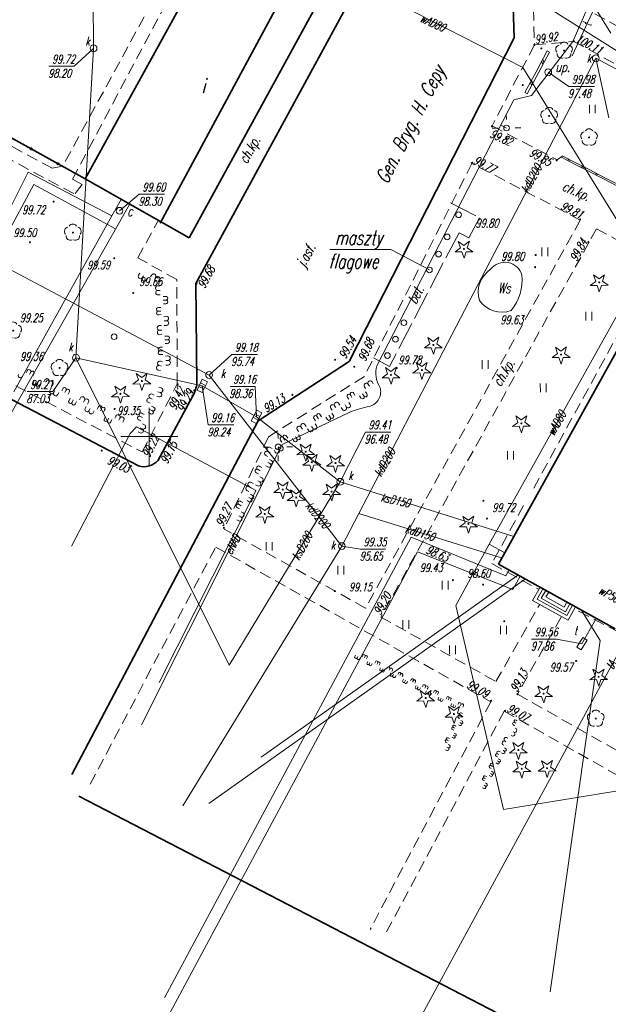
# Model space of a CAD drawing. Header units: metres. Extents: x 7502830 to 7503431, y 5814286 to 5814698.
# Tile 4 of 20: x 7502889 to 7502940, y 5814550 to 5814637. Entities that reach past the tile are written whole.
import ezdxf
from ezdxf.enums import TextEntityAlignment as Align

# ---------------------------------------------------------------- set-up
doc = ezdxf.new("R2010")
doc.units = ezdxf.units.M
doc.header["$MEASUREMENT"] = 0
for name, pattern in [('1', [0]), ('11', [3, 2.5, -0.5]), ('BUD', [0]), ('KOC', [1.5, 1, -0.5]), ('KOJ', [0]), ('SCH', [0]), ('UEB', [0]), ('UPC', [0]), ('UPE', [0]), ('UPK', [0]), ('UPT', [0]), ('UPW', [0]), ('WJD', [0]), ('ZWR', [0])]:
    doc.linetypes.add(name, pattern=pattern)
doc.layers.get('0').update_dxf_attribs({"linetype": 'CONTINUOUS'})
for name, color, linetype, lineweight in [('EADOD_T_0', 7, 'CONTINUOUS', 25), ('EBTOO_T_0', 7, 'CONTINUOUS', 18), ('EBTOO_T_1', 7, 'CONTINUOUS', 18), ('EBTPO_L_2', 7, 'CONTINUOUS', 15), ('EBTPO_L_6', 7, 'WJD', 18), ('EBUOA_T_1', 7, 'CONTINUOUS', 20), ('EBUPP_L_1', 7, 'BUD', 35), ('EBUPP_L_3', 7, '1', 35), ('KRZYZE_L_0', 7, '1', 18), ('SDROK_T_0', 7, 'CONTINUOUS', 18), ('SDRPK_L_0', 7, 'KOJ', 35), ('SDRPK_L_2', 7, 'KOC', 18), ('SDRPK_L_3', 7, 'KOJ', 35), ('SDRPK_L_5', 7, '11', 18), ('SZOPO_L_0', 7, 'CONTINUOUS', 35), ('SZOPO_L_5', 3, 'CONTINUOUS', 18), ('SZWOT_T_3', 7, 'CONTINUOUS', 18), ('SZWPW_L_0', 7, 'ZWR', 18), ('SZZPZ_T_0', 3, 'CONTINUOUS', 18), ('UCCOA_T_0', 6, 'CONTINUOUS', 18), ('UCCOC_T_0', 6, 'CONTINUOUS', 15), ('UCCPA_T_1', 6, 'CONTINUOUS', 18), ('UCCPOR_L_1', 6, 'UPC', 18), ('UEEOO_T_0', 1, 'CONTINUOUS', 15), ('UEEPA_T_3', 1, 'CONTINUOUS', 18), ('UEEPON_L_1', 1, 'UEB', 15), ('UKKOA_T_0', 3, 'CONTINUOUS', 15), ('UKKOA_T_2', 34, 'CONTINUOUS', 15), ('UKKOC_T_0', 3, 'CONTINUOUS', 15), ('UKKOC_T_2', 34, 'CONTINUOUS', 15), ('UKKOO_T_0', 3, 'CONTINUOUS', 15), ('UKKOO_T_2', 34, 'CONTINUOUS', 15), ('UKKPA_T_1', 7, 'CONTINUOUS', 18), ('UKKPA_T_5', 7, 'CONTINUOUS', 18), ('UKKPOD_L_1', 3, 'UPK', 18), ('UKKPOR_L_1', 34, 'UPK', 18), ('UTTOA_T_0', 30, 'CONTINUOUS', 15), ('UTTOC_T_0', 30, 'CONTINUOUS', 15), ('UTTOO_T_0', 30, 'CONTINUOUS', 15), ('UTTPA_T_2', 7, 'CONTINUOUS', 18), ('UTTPO_L_1', 30, 'UPT', 15), ('UTTPO_L_2', 30, 'UPT', 18), ('UWWOO_T_0', 150, 'CONTINUOUS', 15), ('UWWPO_L_0', 150, 'UPW', 15), ('UWWPO_L_1', 150, 'UPW', 15), ('UXXOA_T_0', 3, 'CONTINUOUS', 18), ('UXXOO_T_0', 3, 'CONTINUOUS', 18), ('UXXPA_T_0', 7, 'CONTINUOUS', 18), ('WUKOS_T_1', 7, 'CONTINUOUS', 15), ('WWRPH_T_1', 7, 'CONTINUOUS', 18)]:
    doc.layers.add(name, color=color, linetype=linetype, lineweight=lineweight)
doc.styles.get("Standard").update_dxf_attribs({"font": 'Simplex.SHX', "width": 0.75})

# ---------------------------------------------------------------- blocks, each defined once
blk = doc.blocks.new('BUJ')
at = {"linetype": 'Continuous'}
blk.add_circle((0, 0), 0.25, dxfattribs=at)
blk = doc.blocks.new('DLI')
at = {"color": 8, "linetype": 'Continuous', "lineweight": 5}
blk.add_circle((0, 0), 0.045, dxfattribs=at)
for centre, start, end in [((-0.357, 0.116), 102.14447, 221.86002), ((0, 0.375), 30.14012, 149.85988), ((0.357, 0.116), 318.13998, 77.85553), ((-0.22, -0.303), 174.14818, 293.85423), ((0.22, -0.303), 246.14577, 5.85182)]:
    blk.add_arc(centre, 0.375, start, end, dxfattribs=at)
blk = doc.blocks.new('DIG')
at = {"color": 8, "linetype": 'Continuous', "lineweight": 5}
for p, q in [((-0.78225, -0.26495), (-0.3012, 0.09375)), ((-0.3012, 0.09375), (-0.4937, 0.6621)), ((-0.4937, 0.6621), (-0.0039, 0.31545)), ((-0.0039, 0.31545), (0.4771, 0.67415)), ((0.4771, 0.67415), (0.2988, 0.1012)), ((0.2988, 0.1012), (0.7886, -0.24545)), ((-0.18225, -0.2575), (-0.78225, -0.26495)), ((0.01025, -0.82585), (-0.18225, -0.2575)), ((0.1886, -0.2529), (0.01025, -0.82585)), ((0.7886, -0.24545), (0.1886, -0.2529))]:
    blk.add_line(p, q, dxfattribs=at)
blk.add_circle((0, 0), 0.045, dxfattribs=at)
blk = doc.blocks.new('TRA1')
at = {"color": 8, "linetype": 'Continuous', "lineweight": 5}
for p, q in [((-0.2625, -0.375), (-0.2625, 0.375)), ((0.2625, -0.375), (0.2625, 0.375))]:
    blk.add_line(p, q, dxfattribs=at)
blk = doc.blocks.new('WLZ')
at = {"linetype": 'Continuous'}
blk.add_circle((0, 0), 0.3, dxfattribs=at)
blk = doc.blocks.new('SLS')
at = {"linetype": 'Continuous'}
blk.add_circle((0, 0), 0.25, dxfattribs=at)
blk = doc.blocks.new('LAT')
at = {"linetype": 'Continuous'}
for p, q in [((0, 0.75), (0, 1.25)), ((-1.25, 0), (-0.75, 0)), ((0.75, 0), (1.25, 0)), ((0, -0.75), (0, -1.25))]:
    blk.add_line(p, q, dxfattribs=at)
blk = doc.blocks.new('KRA')
at = {"linetype": 'Continuous'}
for p, q in [((-0.525, -0.25), (-0.525, 0.25)), ((-0.525, 0.25), (0.525, 0.25)), ((-0.175, -0.25), (-0.175, 0.25)), ((0.175, -0.25), (0.175, 0.25)), ((0.525, 0.25), (0.525, -0.25)), ((0.525, -0.25), (-0.525, -0.25))]:
    blk.add_line(p, q, dxfattribs=at)
blk = doc.blocks.new('WLD')
at = {"linetype": 'Continuous'}
for p, q in [((0.5, 0.233), (-0.5, 0.233)), ((-0.5, 0.233), (-0.5, -0.233)), ((0.5, -0.233), (0.5, 0.233)), ((-0.5, -0.233), (0.5, -0.233))]:
    blk.add_line(p, q, dxfattribs=at)
blk = doc.blocks.new('WSP')
at = {"linetype": 'Continuous'}
blk.add_circle((0, 0), 0.045, dxfattribs=at)
blk = doc.blocks.new('WSU')
at = {"linetype": 'Continuous'}
blk.add_circle((0, 0), 0.045, dxfattribs=at)
blk = doc.blocks.new('fdsfdsgdgfd')
at = {"layer": 'EBTPO_L_2', "color": 8, "linetype": '11'}
for p, q in [((-311.364, 216.962), (-312.341, 215.131)), ((-311.165, 216.857), (-312.142, 215.026)), ((-311.165, 216.857), (-311.364, 216.962)), ((-311.852, 216.047), (-311.751, 215.758)), ((-311.755, 216.23), (-311.654, 215.941)), ((-312.341, 215.131), (-313.318, 213.301)), ((-312.142, 215.026), (-313.119, 213.195)), ((-312.829, 214.216), (-312.729, 213.927)), ((-312.732, 214.399), (-312.631, 214.11)), ((-313.119, 213.195), (-313.318, 213.301))]:
    blk.add_line(p, q, dxfattribs=at)
at = {"layer": 'EBTPO_L_6', "color": 8, "linetype": '11'}
for p, q in [((-310.046, 207.727), (-310.114, 207.593)), ((-310.114, 207.593), (-308.898, 206.969)), ((-310.046, 207.727), (-308.83, 207.103)), ((-309.628, 207.344), (-309.438, 207.415)), ((-309.506, 207.281), (-309.316, 207.352)), ((-308.898, 206.969), (-307.682, 206.345)), ((-308.83, 207.103), (-307.614, 206.479)), ((-308.412, 206.72), (-308.222, 206.791)), ((-308.29, 206.657), (-308.1, 206.728)), ((-307.682, 206.345), (-306.466, 205.721)), ((-307.614, 206.479), (-306.398, 205.855)), ((-307.196, 206.096), (-307.006, 206.167)), ((-307.074, 206.033), (-306.884, 206.104)), ((-306.466, 205.721), (-305.25, 205.097)), ((-306.398, 205.855), (-305.182, 205.231))]:
    blk.add_line(p, q, dxfattribs=at)
at = {"layer": 'EBTPO_L_6', "color": 8, "linetype": 'SCH'}
for p, q in [((-311.995, 169.761), (-312.649, 168.587)), ((-311.733, 169.615), (-312.241, 168.703)), ((-311.489, 169.478), (-311.879, 168.778)), ((-311.226, 169.332), (-311.471, 168.894)), ((-312.649, 168.587), (-309.529, 166.849)), ((-312.241, 168.703), (-309.645, 167.257)), ((-311.879, 168.778), (-309.764, 167.6)), ((-311.471, 168.894), (-309.88, 168.008)), ((-309.88, 168.008), (-309.636, 168.447)), ((-309.764, 167.6), (-309.374, 168.301)), ((-309.645, 167.257), (-309.137, 168.169)), ((-309.529, 166.849), (-308.875, 168.023))]:
    blk.add_line(p, q, dxfattribs=at)
at = {"layer": 'EBUOA_T_1', "color": 8, "linetype": 'Continuous'}
for p in [(-330.489, 199.483), (-321.717, 197.679)]:
    blk.add_line(p, (-325.106, 199.484), dxfattribs=at)
at = {"layer": 'EBUPP_L_1', "color": 8, "linetype": 'BUD'}
for p, q in [((-330.626, 222.887), (-342.855, 200.512)), ((-342.855, 200.512), (-352.013, 205.699)), ((-298.927, 201.974), (-315.651, 171.796)), ((-315.651, 171.796), (-305.395, 166.084))]:
    blk.add_line(p, q, dxfattribs=at)
at = {"layer": 'EBUPP_L_3', "color": 8, "linetype": 'BUD'}
blk.add_line((-342.072, 223.718), (-352.013, 205.699), dxfattribs=at)
at = {"layer": 'EBUPP_L_3', "color": 8, "linetype": '1'}
blk.add_line((-333.286, 224.339), (-345.401, 201.807), dxfattribs=at)
at = {"layer": 'KRZYZE_L_0', "color": 8, "linetype": '1'}
for p, q in [((-346.36, 180.53), (-346.36, 185.53)), ((-348.86, 183.03), (-343.86, 183.03))]:
    blk.add_line(p, q, dxfattribs=at)
at = {"layer": 'SDRPK_L_0', "color": 8, "linetype": 'KOJ'}
for p, q in [((-314.276, 218.096), (-314.567, 226.947)), ((-382.603, 198.837), (-347.312, 180.441)), ((-345.59, 180.93), (-342.55, 186.53)), ((-336.795, 184.398), (-353.162, 153.266)), ((-352.556, 151.349), (-140.152, 41.302))]:
    blk.add_line(p, q, dxfattribs=at)
for centre, radius, start, end in [((-345.591, 188.146), 3.444, 332.00815, 353.39079), ((-346.819, 181.983), 1.619, 252.28342, 319.40299)]:
    blk.add_arc(centre, radius, start, end, dxfattribs=at)
at = {"layer": 'SDRPK_L_2', "color": 8, "linetype": 'KOC'}
for p, q in [((-312.7, 225.12), (-312.49, 217.48)), ((-309.82, 221.66), (-293.58, 212.81)), ((-312.49, 217.48), (-309.01, 217.8)), ((-309.01, 217.8), (-295.15, 210.23)), ((-354.913, 206.63), (-371.705, 215.729)), ((-372.395, 214.809), (-352.915, 204.353)), ((-316.21, 210.36), (-310.5, 207.38)), ((-310.5, 207.38), (-310.08, 207.66)), ((-308.45, 202.07), (-317.98, 207.06)), ((-353.127, 205.663), (-352.262, 205.194)), ((-352.262, 205.194), (-352.915, 204.353)), ((-347.37, 198.75), (-345.561, 202.049)), ((-308.45, 202.07), (-327.34, 167.92)), ((-307.03, 201.3), (-307.69, 200.1)), ((-307.03, 201.3), (-302.76, 198.98)), ((-307.69, 200.1), (-325.99, 167.13)), ((-343.94, 196.83), (-347.37, 198.75)), ((-343.9, 187.66), (-343.94, 196.83)), ((-346.98, 181.66), (-343.9, 187.66)), ((-327.34, 167.92), (-339.78, 174.87)), ((-351.56, 152.42), (-340.52, 173.29)), ((-340.52, 173.29), (-316.33, 159.66)), ((-315.87, 161.45), (-312.05, 168.21)), ((-325.99, 167.13), (-315.87, 161.45)), ((-310.14, 167.12), (-313.98, 160.34)), ((-313.98, 160.34), (-298.78, 151.74)), ((-316.33, 159.66), (-326.93, 139.64)), ((-315.14, 158.85), (-299.56, 150))]:
    blk.add_line(p, q, dxfattribs=at)
at = {"layer": 'SDRPK_L_3', "color": 8, "linetype": 'KOJ'}
for p, q in [((-326.95, 224.66), (-342.26, 196.5)), ((-328.784, 189.632), (-314.276, 218.096)), ((-342.26, 196.5), (-342.17, 187.75)), ((-336.795, 184.398), (-328.784, 189.632))]:
    blk.add_line(p, q, dxfattribs=at)
at = {"layer": 'SDRPK_L_5', "color": 8, "linetype": 'KOC'}
for p, q in [((-353.127, 205.663), (-344.413, 222.057)), ((-346.096, 221.276), (-353.965, 206.823)), ((-312.49, 217.48), (-316.21, 210.36)), ((-353.965, 206.823), (-354.913, 206.63)), ((-317.98, 207.06), (-327.441, 188.316)), ((-380.695, 199.313), (-346.98, 181.66)), ((-312.545, 178.482), (-302.236, 197.298)), ((-327.441, 188.316), (-335.886, 182.994)), ((-335.886, 182.994), (-339.78, 174.87)), ((-313.441, 176.951), (-316.232, 171.841)), ((-316.232, 171.841), (-312.131, 169.57)), ((-305.06, 165.788), (-308.967, 167.845)), ((-315.14, 158.85), (-325.704, 139.018))]:
    blk.add_line(p, q, dxfattribs=at)
at = {"layer": 'SDRPK_L_5', "color": 8, "linetype": '11'}
for p, q in [((-319.853, 203.581), (-317.318, 202.279)), ((-317.318, 202.279), (-318.248, 200.509)), ((-319.118, 200.959), (-325.236, 189.179)), ((-318.248, 200.509), (-319.118, 200.959)), ((-325.236, 189.179), (-326.626, 189.954))]:
    blk.add_line(p, q, dxfattribs=at)
at = {"layer": 'SZOPO_L_0', "color": 8}
for p, q in [((-359.117, 209.665), (-356.749, 208.343)), ((-356.749, 208.343), (-354.381, 207.021)), ((-354.381, 207.021), (-352.013, 205.699))]:
    blk.add_line(p, q, dxfattribs=at)
for centre in [(-356.749, 208.343), (-354.381, 207.021)]:
    blk.add_circle(centre, 0.068, dxfattribs=at)
at = {"layer": 'SZOPO_L_5', "color": 8}
for p, q in [((-347.195, 197.387), (-347.303, 197.219)), ((-346.859, 197.172), (-346.967, 197.003)), ((-346.522, 196.956), (-346.63, 196.787)), ((-346.253, 197.068), (-346.145, 197.236)), ((-345.916, 196.852), (-345.808, 197.02)), ((-345.579, 196.636), (-345.471, 196.804)), ((-345.423, 196.283), (-345.623, 196.275)), ((-345.407, 195.883), (-345.606, 195.875)), ((-345.39, 195.484), (-345.59, 195.475)), ((-344.94, 195.344), (-345.144, 195.335)), ((-344.927, 195.028), (-345.13, 195.019)), ((-345.344, 194.376), (-345.544, 194.368)), ((-344.913, 194.711), (-345.117, 194.703)), ((-345.331, 194.06), (-345.53, 194.052)), ((-345.317, 193.744), (-345.517, 193.735)), ((-345.071, 193.596), (-344.871, 193.604)), ((-345.278, 192.786), (-345.477, 192.778)), ((-345.054, 193.196), (-344.855, 193.204)), ((-345.038, 192.796), (-344.838, 192.805)), ((-345.261, 192.387), (-345.461, 192.378)), ((-345.244, 191.987), (-345.444, 191.979)), ((-344.794, 191.847), (-344.998, 191.839)), ((-344.781, 191.531), (-344.985, 191.522)), ((-345.198, 190.88), (-345.398, 190.871)), ((-344.768, 191.215), (-344.971, 191.206)), ((-345.185, 190.563), (-345.385, 190.555)), ((-345.172, 190.247), (-345.372, 190.239)), ((-344.925, 190.099), (-344.726, 190.107)), ((-345.29, 189.209), (-345.484, 189.258)), ((-345.194, 189.597), (-345.388, 189.646)), ((-344.909, 189.699), (-344.709, 189.708)), ((-344.892, 189.3), (-344.692, 189.308)), ((-357.43, 188.474), (-357.521, 188.296)), ((-357.18, 188.616), (-357.089, 188.794)), ((-356.898, 188.472), (-356.807, 188.65)), ((-356.616, 188.328), (-356.525, 188.507)), ((-345.387, 188.821), (-345.581, 188.869)), ((-356.536, 187.789), (-356.443, 187.971)), ((-356.254, 187.645), (-356.161, 187.827)), ((-355.972, 187.501), (-355.879, 187.683)), ((-355.629, 187.825), (-355.538, 188.003)), ((-355.272, 187.643), (-355.182, 187.821)), ((-355.025, 187.247), (-355.116, 187.069)), ((-354.916, 187.461), (-354.825, 187.639)), ((-354.063, 187.026), (-353.972, 187.204)), ((-345.508, 187.342), (-345.314, 187.293)), ((-327.337, 187.233), (-327.445, 187.401)), ((-327, 187.448), (-327.108, 187.617)), ((-326.663, 187.664), (-326.771, 187.832)), ((-354.669, 187.066), (-354.76, 186.888)), ((-354.313, 186.884), (-354.403, 186.706)), ((-353.78, 186.882), (-353.69, 187.06)), ((-353.498, 186.738), (-353.408, 186.916)), ((-353.418, 186.199), (-353.325, 186.38)), ((-352.511, 186.234), (-352.42, 186.413)), ((-346.11, 186.296), (-346.287, 186.389)), ((-345.924, 186.65), (-346.101, 186.743)), ((-345.701, 186.565), (-345.507, 186.517)), ((-345.605, 186.954), (-345.411, 186.905)), ((-328.915, 186.467), (-328.805, 186.296)), ((-328.648, 186.638), (-328.538, 186.466)), ((-328.381, 186.808), (-328.271, 186.636)), ((-327.875, 186.605), (-327.767, 186.436)), ((-327.608, 186.775), (-327.501, 186.606)), ((-327.341, 186.945), (-327.234, 186.777)), ((-353.136, 186.055), (-353.043, 186.236)), ((-352.854, 185.911), (-352.761, 186.093)), ((-352.155, 186.053), (-352.064, 186.231)), ((-351.908, 185.657), (-351.999, 185.479)), ((-351.799, 185.871), (-351.708, 186.049)), ((-351.552, 185.475), (-351.642, 185.297)), ((-350.945, 185.435), (-350.854, 185.613)), ((-350.663, 185.291), (-350.572, 185.47)), ((-346.296, 185.942), (-346.473, 186.035)), ((-345.976, 185.595), (-346.157, 185.69)), ((-330.287, 185.349), (-330.394, 185.518)), ((-329.949, 185.564), (-330.057, 185.733)), ((-329.612, 185.78), (-329.72, 185.948)), ((-329.483, 185.577), (-329.375, 185.409)), ((-329.146, 185.793), (-329.038, 185.624)), ((-328.809, 186.008), (-328.701, 185.84)), ((-351.195, 185.293), (-351.286, 185.115)), ((-350.381, 185.148), (-350.29, 185.326)), ((-350.301, 184.608), (-350.208, 184.79)), ((-350.019, 184.464), (-349.926, 184.646)), ((-349.394, 184.644), (-349.303, 184.822)), ((-349.038, 184.462), (-348.947, 184.64)), ((-346.958, 184.68), (-347.135, 184.773)), ((-346.811, 184.961), (-346.988, 185.054)), ((-346.271, 185.035), (-346.451, 185.129)), ((-346.124, 185.315), (-346.304, 185.41)), ((-331.597, 184.754), (-331.487, 184.582)), ((-331.33, 184.924), (-331.22, 184.752)), ((-330.824, 184.721), (-330.717, 184.552)), ((-330.558, 184.891), (-330.45, 184.723)), ((-330.291, 185.062), (-330.183, 184.893)), ((-349.737, 184.32), (-349.644, 184.502)), ((-348.681, 184.28), (-348.59, 184.458)), ((-347.105, 184.4), (-347.282, 184.493)), ((-347.152, 183.794), (-346.975, 183.701)), ((-346.966, 184.148), (-346.789, 184.055)), ((-332.899, 183.68), (-333.006, 183.849)), ((-332.562, 183.896), (-332.669, 184.064)), ((-332.095, 183.909), (-331.988, 183.74)), ((-331.864, 184.583), (-331.754, 184.412)), ((-331.758, 184.124), (-331.651, 183.956)), ((-347.338, 183.44), (-347.161, 183.347)), ((-334.546, 182.87), (-334.436, 182.698)), ((-334.279, 183.04), (-334.17, 182.869)), ((-333.507, 183.007), (-333.399, 182.839)), ((-333.236, 183.465), (-333.343, 183.634)), ((-333.24, 183.178), (-333.132, 183.009)), ((-332.432, 183.693), (-332.325, 183.525)), ((-335.552, 181.968), (-335.728, 182.063)), ((-335.045, 182.025), (-334.937, 181.856)), ((-334.813, 182.7), (-334.703, 182.528)), ((-334.708, 182.24), (-334.6, 182.072)), ((-333.774, 182.837), (-333.666, 182.668)), ((-335.932, 181.264), (-336.108, 181.359)), ((-335.742, 181.616), (-335.918, 181.711)), ((-335.382, 181.809), (-335.274, 181.641)), ((-336.639, 180.386), (-336.459, 180.289)), ((-336.097, 180.453), (-335.921, 180.358)), ((-335.947, 180.732), (-335.771, 180.637)), ((-335.796, 181.01), (-335.62, 180.915)), ((-336.94, 179.829), (-336.76, 179.732)), ((-336.789, 180.107), (-336.61, 180.01)), ((-336.624, 179.479), (-336.448, 179.383)), ((-337.406, 178.537), (-337.582, 178.632)), ((-337.216, 178.889), (-337.392, 178.984)), ((-337.005, 178.775), (-336.829, 178.68)), ((-336.814, 179.127), (-336.638, 179.032)), ((-337.596, 178.185), (-337.772, 178.28)), ((-337.46, 177.932), (-337.284, 177.837)), ((-338.453, 177.029), (-338.273, 176.932)), ((-338.302, 177.307), (-338.123, 177.21)), ((-337.761, 177.375), (-337.585, 177.279)), ((-337.611, 177.653), (-337.435, 177.558)), ((-338.603, 176.75), (-338.424, 176.653)), ((-338.478, 176.048), (-338.302, 175.953)), ((-338.288, 176.4), (-338.112, 176.305)), ((-338.668, 175.696), (-338.492, 175.601)), ((-328.234, 163.777), (-328.29, 163.665)), ((-328.011, 163.665), (-328.067, 163.553)), ((-327.787, 163.552), (-327.843, 163.441)), ((-327.627, 163.64), (-327.571, 163.751)), ((-327.441, 163.546), (-327.384, 163.658)), ((-327.254, 163.453), (-327.198, 163.564)), ((-327.193, 163.111), (-327.136, 163.225)), ((-327.007, 163.018), (-326.949, 163.132)), ((-326.82, 162.924), (-326.763, 163.038)), ((-326.51, 163.079), (-326.454, 163.191)), ((-326.324, 162.985), (-326.268, 163.097)), ((-326.138, 162.892), (-326.081, 163.004)), ((-326.076, 162.55), (-326.019, 162.664)), ((-325.89, 162.457), (-325.833, 162.571)), ((-325.704, 162.363), (-325.646, 162.477)), ((-325.486, 162.565), (-325.43, 162.676)), ((-325.263, 162.452), (-325.206, 162.564)), ((-325.106, 162.206), (-325.163, 162.095)), ((-325.039, 162.34), (-324.983, 162.452)), ((-324.883, 162.094), (-324.939, 161.982)), ((-324.499, 162.069), (-324.443, 162.181)), ((-324.313, 161.976), (-324.257, 162.087)), ((-324.66, 161.982), (-324.716, 161.87)), ((-324.127, 161.882), (-324.071, 161.994)), ((-324.065, 161.541), (-324.008, 161.655)), ((-323.879, 161.447), (-323.822, 161.561)), ((-323.693, 161.354), (-323.636, 161.468)), ((-323.382, 161.508), (-323.326, 161.62)), ((-323.196, 161.415), (-323.14, 161.527)), ((-323.01, 161.321), (-322.954, 161.433)), ((-322.948, 160.98), (-322.891, 161.094)), ((-322.762, 160.886), (-322.705, 161)), ((-322.576, 160.793), (-322.519, 160.907)), ((-322.359, 160.994), (-322.302, 161.106)), ((-322.135, 160.882), (-322.079, 160.994)), ((-321.979, 160.636), (-322.035, 160.524)), ((-321.912, 160.77), (-321.856, 160.881)), ((-321.756, 160.524), (-321.812, 160.412)), ((-321.532, 160.411), (-321.588, 160.3)), ((-321.372, 160.499), (-321.316, 160.61)), ((-321.186, 160.405), (-321.13, 160.517)), ((-321, 160.312), (-320.943, 160.423)), ((-320.938, 159.97), (-320.881, 160.084)), ((-320.752, 159.877), (-320.695, 159.991)), ((-320.566, 159.783), (-320.508, 159.897)), ((-320.255, 159.938), (-320.199, 160.049)), ((-320.069, 159.844), (-320.013, 159.956)), ((-319.883, 159.751), (-319.827, 159.862)), ((-319.821, 159.409), (-319.764, 159.523)), ((-319.231, 159.424), (-319.175, 159.535)), ((-319.635, 159.316), (-319.578, 159.43)), ((-319.449, 159.222), (-319.391, 159.336)), ((-319.008, 159.311), (-318.952, 159.423)), ((-318.818, 158.629), (-318.929, 158.686)), ((-318.784, 159.199), (-318.728, 159.311)), ((-319.048, 158.185), (-319.159, 158.243)), ((-319.059, 157.839), (-318.949, 157.781)), ((-318.933, 158.407), (-319.044, 158.464)), ((-318.963, 158.023), (-318.852, 157.966)), ((-314.11, 157.786), (-314.22, 157.847)), ((-313.99, 158.006), (-314.1, 158.066)), ((-319.69, 157.227), (-319.577, 157.169)), ((-319.594, 157.412), (-319.481, 157.353)), ((-319.54, 156.915), (-319.429, 156.857)), ((-319.498, 157.597), (-319.385, 157.538)), ((-319.156, 157.654), (-319.045, 157.596)), ((-314.244, 156.964), (-314.356, 157.026)), ((-314.23, 157.567), (-314.34, 157.627)), ((-314.073, 157.277), (-314.184, 157.339)), ((-320.267, 156.118), (-320.154, 156.06)), ((-320.171, 156.303), (-320.057, 156.244)), ((-320.074, 156.488), (-319.961, 156.429)), ((-319.732, 156.545), (-319.621, 156.487)), ((-319.636, 156.73), (-319.525, 156.672)), ((-315.002, 156.159), (-315.111, 156.219)), ((-314.83, 156.472), (-314.94, 156.532)), ((-314.415, 156.652), (-314.527, 156.713)), ((-320.299, 155.454), (-320.188, 155.397)), ((-320.184, 155.676), (-320.073, 155.619)), ((-320.069, 155.898), (-319.958, 155.84)), ((-315.499, 155.251), (-315.609, 155.311)), ((-315.368, 155.179), (-315.258, 155.119)), ((-315.173, 155.846), (-315.283, 155.906)), ((-315.248, 155.398), (-315.138, 155.338)), ((-315.127, 155.618), (-315.018, 155.557)), ((-315.744, 154.222), (-315.856, 154.283)), ((-315.738, 154.812), (-315.848, 154.871)), ((-315.644, 154.405), (-315.756, 154.466)), ((-315.619, 155.031), (-315.729, 155.091)), ((-315.544, 154.588), (-315.656, 154.649)), ((-316.286, 153.805), (-316.396, 153.865)), ((-316.186, 153.988), (-316.296, 154.048)), ((-316.142, 153.49), (-316.254, 153.551)), ((-316.087, 154.171), (-316.197, 154.231)), ((-316.883, 152.708), (-316.993, 152.767)), ((-316.784, 152.891), (-316.894, 152.95)), ((-316.801, 152.544), (-316.692, 152.485)), ((-316.684, 153.074), (-316.794, 153.133)), ((-316.341, 153.124), (-316.453, 153.185)), ((-316.241, 153.307), (-316.353, 153.368)), ((-317.04, 152.105), (-316.931, 152.045)), ((-316.921, 152.325), (-316.811, 152.265))]:
    blk.add_line(p, q, dxfattribs=at)
for centre, radius, start, end in [((-347.135, 197.111), 0.2, 147.32258, 327.33177), ((-346.798, 196.895), 0.2, 147.32717, 327.32717), ((-345.976, 197.128), 0.2, 327.32717, 147.32717), ((-345.64, 196.912), 0.2, 327.32717, 147.32717), ((-345.615, 196.075), 0.2, 92.38705, 272.38545), ((-345.598, 195.675), 0.2, 92.38625, 272.38625), ((-344.896, 195.187), 0.163, 259.11107, 105.66143), ((-344.883, 194.871), 0.163, 259.11107, 105.66143), ((-345.574, 194.208), 0.163, 79.11107, 285.66143), ((-345.561, 193.892), 0.163, 79.11107, 285.66143), ((-344.863, 193.404), 0.2, 272.38625, 92.38625), ((-345.469, 192.578), 0.2, 92.38705, 272.38545), ((-344.846, 193.004), 0.2, 272.38705, 92.38545), ((-345.452, 192.178), 0.2, 92.38625, 272.38625), ((-344.75, 191.691), 0.163, 259.11107, 105.66143), ((-344.737, 191.374), 0.163, 259.11107, 105.66143), ((-345.429, 190.712), 0.163, 79.11107, 285.66143), ((-345.415, 190.395), 0.163, 79.11107, 285.66143), ((-344.717, 189.907), 0.2, 272.38625, 92.38625), ((-345.533, 189.063), 0.2, 76.01859, 256.01191), ((-345.436, 189.452), 0.2, 76.01525, 256.01525), ((-344.701, 189.508), 0.2, 272.38705, 92.38545), ((-357.699, 188.387), 0.2, 152.97004, 332.97004), ((-356.931, 188.756), 0.163, 319.69487, 166.24521), ((-356.649, 188.612), 0.163, 319.69487, 166.24521), ((-355.36, 187.912), 0.2, 332.97004, 152.97004), ((-356.412, 187.684), 0.163, 139.69487, 346.24521), ((-356.13, 187.54), 0.163, 139.69487, 346.24521), ((-355.003, 187.73), 0.2, 332.97004, 152.97004), ((-353.814, 187.165), 0.163, 319.69487, 166.24521), ((-345.362, 187.099), 0.2, 256.01094, 76.01955), ((-327.276, 187.509), 0.2, 32.56966, 212.56966), ((-326.939, 187.724), 0.2, 32.56966, 212.56966), ((-354.938, 186.978), 0.2, 152.97004, 332.97004), ((-354.582, 186.797), 0.2, 152.97262, 332.96745), ((-353.532, 187.021), 0.163, 319.69487, 166.24521), ((-352.242, 186.322), 0.2, 332.97262, 152.96745), ((-351.886, 186.14), 0.2, 332.97004, 152.97004), ((-346.38, 186.212), 0.2, 62.30428, 242.29921), ((-346.194, 186.566), 0.2, 62.30542, 242.29806), ((-345.459, 186.711), 0.2, 256.01525, 76.01525), ((-328.801, 186.584), 0.163, 19.29427, 225.84505), ((-328.534, 186.755), 0.163, 19.29427, 225.84505), ((-327.614, 186.49), 0.163, 199.29427, 45.84505), ((-327.347, 186.66), 0.163, 199.29427, 45.84505), ((-353.294, 186.093), 0.163, 139.69487, 346.24521), ((-353.012, 185.949), 0.163, 139.69487, 346.24521), ((-351.821, 185.388), 0.2, 152.97262, 332.96745), ((-350.696, 185.575), 0.163, 319.69487, 166.24521), ((-350.414, 185.431), 0.163, 319.69487, 166.24521), ((-346.017, 185.438), 0.163, 229.02642, 75.57707), ((-330.226, 185.625), 0.2, 32.57253, 212.56679), ((-329.889, 185.841), 0.2, 32.56966, 212.56966), ((-329.207, 185.517), 0.2, 212.56966, 32.56966), ((-328.87, 185.732), 0.2, 212.56966, 32.56966), ((-351.464, 185.206), 0.2, 152.97004, 332.97004), ((-350.177, 184.503), 0.163, 139.69487, 346.24521), ((-349.125, 184.731), 0.2, 332.97004, 152.97004), ((-348.769, 184.549), 0.2, 332.97262, 152.96745), ((-347.242, 184.651), 0.163, 49.02642, 255.57707), ((-347.095, 184.931), 0.163, 49.02642, 255.57707), ((-346.164, 185.157), 0.163, 229.02642, 75.57707), ((-331.751, 184.7), 0.163, 19.29427, 225.84505), ((-331.484, 184.871), 0.163, 19.29427, 225.84505), ((-330.563, 184.606), 0.163, 199.29427, 45.84505), ((-330.296, 184.776), 0.163, 199.29427, 45.84505), ((-349.895, 184.359), 0.163, 139.69487, 346.24521), ((-346.882, 183.878), 0.2, 242.30174, 62.30174), ((-333.175, 183.741), 0.2, 32.56966, 212.56966), ((-332.838, 183.957), 0.2, 32.57425, 212.56507), ((-332.156, 183.633), 0.2, 212.56966, 32.56966), ((-331.819, 183.848), 0.2, 212.57253, 32.56679), ((-347.068, 183.524), 0.2, 242.30542, 62.29806), ((-334.7, 182.816), 0.163, 19.29427, 225.84505), ((-334.433, 182.987), 0.163, 19.29427, 225.84505), ((-333.246, 182.892), 0.163, 199.29427, 45.84505), ((-335.823, 181.887), 0.2, 61.61709, 241.60976), ((-334.768, 181.964), 0.2, 212.56966, 32.56966), ((-333.512, 182.722), 0.163, 199.29427, 45.84505), ((-336.013, 181.535), 0.2, 61.61238, 241.61447), ((-335.106, 181.749), 0.2, 212.57425, 32.56507), ((-336.747, 180.264), 0.163, 48.3381, 254.88876), ((-335.813, 180.48), 0.163, 228.3381, 74.88876), ((-335.663, 180.758), 0.163, 228.3381, 74.88876), ((-336.897, 179.986), 0.163, 48.3381, 254.88876), ((-337.677, 178.456), 0.2, 61.61238, 241.61447), ((-337.487, 178.808), 0.2, 61.61709, 241.60976), ((-336.734, 178.856), 0.2, 241.61709, 61.60976), ((-336.543, 179.207), 0.2, 241.61238, 61.61447), ((-337.327, 177.68), 0.163, 228.3381, 74.88876), ((-338.561, 176.907), 0.163, 48.3381, 254.88876), ((-338.41, 177.186), 0.163, 48.3381, 254.88876), ((-337.477, 177.401), 0.163, 228.3381, 74.88876), ((-338.397, 175.777), 0.2, 241.61709, 61.60976), ((-338.207, 176.129), 0.2, 241.61238, 61.61447), ((-327.469, 163.722), 0.106, 322.93843, 163.73172), ((-328.178, 163.609), 0.125, 153.33507, 333.33507), ((-327.955, 163.497), 0.125, 153.33507, 333.33507), ((-327.283, 163.628), 0.106, 322.93843, 163.73172), ((-327.108, 163.047), 0.106, 142.93843, 343.73172), ((-326.922, 162.954), 0.106, 142.93843, 343.73172), ((-326.352, 163.161), 0.106, 322.93843, 163.73172), ((-326.166, 163.067), 0.106, 322.93843, 163.73172), ((-325.991, 162.487), 0.106, 142.93843, 343.73172), ((-325.805, 162.393), 0.106, 142.93843, 343.73172), ((-325.318, 162.62), 0.125, 333.32934, 153.3408), ((-325.095, 162.508), 0.125, 333.33507, 153.33507), ((-325.051, 162.038), 0.125, 153.33507, 333.33507), ((-324.342, 162.151), 0.106, 322.93843, 163.73172), ((-324.155, 162.058), 0.106, 322.93843, 163.73172), ((-324.827, 161.926), 0.125, 153.33477, 333.33538), ((-323.981, 161.477), 0.106, 142.93843, 343.73172), ((-323.795, 161.383), 0.106, 142.93843, 343.73172), ((-323.225, 161.59), 0.106, 322.93843, 163.73172), ((-323.038, 161.497), 0.106, 322.93843, 163.73172), ((-322.864, 160.916), 0.106, 142.93843, 343.73172), ((-322.678, 160.823), 0.106, 142.93843, 343.73172), ((-322.191, 161.05), 0.125, 333.33477, 153.33538), ((-321.967, 160.938), 0.125, 333.33507, 153.33507), ((-321.923, 160.468), 0.125, 153.33507, 333.33507), ((-321.7, 160.356), 0.125, 153.33477, 333.33538), ((-321.214, 160.581), 0.106, 322.93843, 163.73172), ((-321.028, 160.487), 0.106, 322.93843, 163.73172), ((-320.853, 159.906), 0.106, 142.93843, 343.73172), ((-320.667, 159.813), 0.106, 142.93843, 343.73172), ((-320.097, 160.02), 0.106, 322.93843, 163.73172), ((-319.911, 159.926), 0.106, 322.93843, 163.73172), ((-319.063, 159.479), 0.125, 333.33477, 153.33538), ((-318.84, 159.367), 0.125, 333.33507, 153.33507), ((-319.736, 159.345), 0.106, 142.93843, 343.73172), ((-319.55, 159.252), 0.106, 142.93843, 343.73172), ((-318.986, 158.575), 0.125, 62.52377, 242.53049), ((-319.102, 158.354), 0.125, 62.52713, 242.52713), ((-318.98, 157.68), 0.106, 232.13036, 72.92389), ((-318.884, 157.865), 0.106, 232.13036, 72.92389), ((-314.28, 157.737), 0.125, 61.27785, 241.28072), ((-314.16, 157.956), 0.125, 61.2824, 241.27617), ((-319.659, 157.329), 0.106, 52.13036, 252.92389), ((-319.563, 157.513), 0.106, 52.13036, 252.92389), ((-314.387, 156.839), 0.19, 261.24866, 41.30991), ((-314.215, 157.152), 0.19, 261.24866, 41.30991), ((-320.236, 156.22), 0.106, 52.13036, 252.92389), ((-320.139, 156.405), 0.106, 52.13036, 252.92389), ((-319.556, 156.571), 0.106, 232.13036, 72.92389), ((-319.46, 156.756), 0.106, 232.13036, 72.92389), ((-315.14, 156.031), 0.19, 81.24866, 221.30991), ((-314.969, 156.344), 0.19, 81.24866, 221.30991), ((-320.131, 155.508), 0.125, 242.52377, 62.53049), ((-320.015, 155.729), 0.125, 242.52713, 62.52713), ((-315.669, 155.201), 0.125, 61.44498, 241.44774), ((-315.198, 155.229), 0.125, 241.2824, 61.27617), ((-315.078, 155.448), 0.125, 241.27785, 61.28072), ((-315.788, 154.981), 0.125, 61.44949, 241.44323), ((-315.677, 154.304), 0.106, 231.04959, 71.84313), ((-315.577, 154.487), 0.106, 231.04959, 71.84313), ((-316.363, 153.966), 0.106, 51.04959, 251.84313), ((-316.263, 154.149), 0.106, 51.04959, 251.84313), ((-316.175, 153.389), 0.106, 231.04959, 71.84313), ((-316.96, 152.868), 0.106, 51.04959, 251.84313), ((-316.861, 153.051), 0.106, 51.04959, 251.84313), ((-316.274, 153.206), 0.106, 231.04959, 71.84313), ((-316.871, 152.155), 0.125, 241.44498, 61.44774), ((-316.751, 152.375), 0.125, 241.44636, 61.44636)]:
    blk.add_arc(centre, radius, start, end, dxfattribs=at)
at = {"layer": 'SZWPW_L_0', "color": 8, "linetype": 'ZWR'}
for centre, radius, start, end in [((-314.997, 195.704), 2.437, 123.44895, 197.24257), ((-315.092, 196.778), 1.574, 16.79692, 142.43858), ((-317.829, 196.82), 4.263, 320.50108, 5.55453), ((-315.348, 196.406), 2.435, 215.78004, 289.40661)]:
    blk.add_arc(centre, radius, start, end, dxfattribs=at)
at = {"layer": 'UCCOC_T_0', "color": 8, "linetype": 'Continuous', "lineweight": 0}
for p, q in [((-348.981, 202.889), (-347.236, 204.344)), ((-347.236, 204.344), (-345.01, 204.344))]:
    blk.add_line(p, q, dxfattribs=at)
at = {"layer": 'UCCPOR_L_1', "color": 8, "linetype": 'UPC'}
for p, q in [((-359.101, 202.117), (-356.999, 206.294)), ((-356.999, 206.294), (-349.662, 202.44)), ((-356.516, 205.199), (-358.844, 200.88)), ((-349.323, 201.302), (-356.516, 205.199)), ((-349.662, 202.44), (-348.836, 203.886)), ((-348.104, 203.454), (-368.64, 167.21)), ((-358.278, 186.966), (-349.662, 202.44)), ((-323.321, 174.167), (-345.015, 133.617)), ((-314.994, 170.765), (-323.321, 174.167)), ((-344.516, 132.328), (-322.784, 172.88)), ((-322.784, 172.88), (-314.387, 169.556)), ((-313.951, 170.819), (-336.512, 154.786)), ((-314.695, 171.297), (-314.994, 170.765)), ((-341.134, 150.728), (-313.277, 170.487)), ((-314.387, 169.556), (-313.743, 170.72))]:
    blk.add_line(p, q, dxfattribs=at)
at = {"layer": 'UEEPON_L_1', "color": 8, "linetype": 'UPE'}
for p, q in [((-311.205, 227.297), (-305.762, 218.519)), ((-307.766, 220.878), (-309.117, 217.802)), ((-309.117, 217.802), (-312.732, 213.042)), ((-314.291, 212.647), (-326.341, 189.243)), ((-312.732, 213.042), (-314.291, 212.647)), ((-314.94, 210.174), (-315.434, 210.428)), ((-328.731, 185.17), (-334.683, 182.328)), ((-347.498, 183.857), (-348.038, 183.296)), ((-336.98, 178.268), (-347.498, 183.857)), ((-348.038, 183.296), (-353.19, 173.361)), ((-334.683, 182.328), (-347.036, 157.65)), ((-335.026, 182.102), (-334.87, 182.011)), ((-337.645, 176.938), (-336.98, 178.268)), ((-345.499, 161.37), (-337.645, 176.938))]:
    blk.add_line(p, q, dxfattribs=at)
for centre, radius, start, end in [((-324.269, 188.588), 2.173, 162.45338, 214.00362), ((-327.345, 186.959), 1.34, 285.60007, 17.9838), ((-323.942, 171.723), 14.274, 102.30815, 109.60099)]:
    blk.add_arc(centre, radius, start, end, dxfattribs=at)
at = {"layer": 'UKKOC_T_0', "color": 8, "linetype": 'Continuous', "lineweight": 0}
for p, q in [((-307.092, 216.309), (-305.935, 211.073)), ((-341.101, 188.433), (-339.105, 190.241)), ((-339.105, 190.241), (-336.853, 190.242)), ((-329.427, 173.371), (-327.793, 173.111)), ((-327.793, 173.111), (-325.595, 173.112))]:
    blk.add_line(p, q, dxfattribs=at)
at = {"layer": 'UKKOC_T_2', "color": 8, "linetype": 'Continuous', "lineweight": 0}
for p, q in [((-351.263, 217.18), (-352.957, 215.606)), ((-355.183, 215.606), (-352.957, 215.606)), ((-352.811, 189.954), (-354.845, 186.971)), ((-341.706, 187.474), (-341.18, 184.046)), ((-339.258, 187.433), (-337.06, 187.433)), ((-336.938, 184.753), (-337.06, 187.433)), ((-357.098, 186.971), (-354.845, 186.971)), ((-341.18, 184.046), (-338.927, 184.046)), ((-329.562, 179.034), (-327.355, 183.414)), ((-327.355, 183.414), (-325.129, 183.414))]:
    blk.add_line(p, q, dxfattribs=at)
at = {"layer": 'UKKPOD_L_1', "color": 8, "linetype": 'UPK'}
for p, q in [((-351.263, 217.18), (-351.407, 233.873)), ((-351.263, 217.18), (-352.811, 189.954)), ((-307.092, 216.309), (-329.427, 173.371)), ((-268.99, 195.86), (-307.092, 216.309)), ((-352.811, 189.954), (-341.706, 187.474)), ((-329.427, 173.371), (-341.101, 188.433)), ((-341.706, 187.474), (-336.938, 184.753)), ((-327.943, 176.236), (-315.372, 172.342)), ((-329.427, 173.371), (-343.423, 150.524))]:
    blk.add_line(p, q, dxfattribs=at)
at = {"layer": 'UKKPOR_L_1', "color": 8, "linetype": 'UPK'}
for p, q in [((-341.101, 188.433), (-375.928, 206.889)), ((-339.335, 162.905), (-352.811, 189.954)), ((-329.562, 179.034), (-336.938, 184.753)), ((-339.335, 162.905), (-329.562, 179.034)), ((-329.562, 179.034), (-314.307, 174.221))]:
    blk.add_line(p, q, dxfattribs=at)
at = {"layer": 'UTTOC_T_0', "color": 8, "linetype": 'Continuous', "lineweight": 0}
for p in [(-312.732, 165.186), (-308.306, 164.783)]:
    blk.add_line(p, (-310.534, 165.187), dxfattribs=at)
at = {"layer": 'UTTPO_L_1', "color": 8, "linetype": 'UPT'}
for p, q in [((-307.832, 219.439), (-307.139, 220.854)), ((-307.832, 219.439), (-309.177, 216.519)), ((-325.648, 126.067), (-302.306, 169.148)), ((-308.387, 167.751), (-306.7, 165.051)), ((-306.7, 165.051), (-311.095, 134.14))]:
    blk.add_line(p, q, dxfattribs=at)
at = {"layer": 'UTTPO_L_2', "color": 8, "linetype": 'UPT'}
blk.add_line((-307.055, 167.009), (-308.306, 164.783), dxfattribs=at)
at = {"layer": 'UWWPO_L_0', "color": 8, "linetype": '1'}
blk.add_line((-304.206, 216.324), (-311.878, 221.126), dxfattribs=at)
at = {"layer": 'UWWPO_L_1', "color": 8, "linetype": 'UPW'}
for p, q in [((-336.347, 227.207), (-313.51, 215.509)), ((-313.51, 215.509), (-302.777, 198.076)), ((-302.777, 198.076), (-316.463, 173.543)), ((-316.463, 173.543), (-319.388, 168.156)), ((-316.463, 173.543), (-315.1, 172.79)), ((-319.388, 168.156), (-315.195, 150.2)), ((-315.195, 150.2), (-292.251, 153.928))]:
    blk.add_line(p, q, dxfattribs=at)
at = {"layer": 'UXXOO_T_0', "color": 8, "linetype": 'Continuous'}
for p, q in [((-311.271, 215.079), (-309.47, 213.834)), ((-309.47, 213.834), (-307.217, 213.834))]:
    blk.add_line(p, q, dxfattribs=at)
at = {"layer": 'EBTOO_T_0', "color": 8, "rotation": 0.009142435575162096}
for p in [(-319.158, 202.539), (-320.168, 200.589), (-320.918, 199.079), (-321.717, 197.679), (-323.966, 193.039), (-324.706, 191.579), (-325.416, 190.149)]:
    blk.add_blockref('BUJ', p, dxfattribs=at)
at = {"layer": 'EBTOO_T_1', "color": 8, "rotation": 0.009142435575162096}
blk.add_blockref('BUJ', (-349.456, 191.806), dxfattribs=at)
at = {"layer": 'SZZPZ_T_0', "color": 8, "rotation": 0.009142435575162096}
for name, p in [('DLI', (-309.882, 216.989)), ('DLI', (-311.191, 211.239)), ('TRA1', (-307.393, 211.841)), ('DLI', (-307.684, 209.35)), ('DLI', (-353.082, 200.971)), ('DIG', (-318.688, 199.529)), ('TRA1', (-311.56, 199.267)), ('DIG', (-306.788, 196.578)), ('TRA1', (-307.704, 193.607)), ('DLI', (-358.329, 192.349)), ('DIG', (-321.376, 191.079)), ('DIG', (-310.145, 190.226)), ('DLI', (-354.255, 189.057)), ('DIG', (-325.105, 188.439)), ('DIG', (-322.386, 188.869)), ('TRA1', (-316.828, 189.36)), ('DIG', (-347.013, 187.904)), ('DIG', (-348.893, 186.775)), ('TRA1', (-311.704, 187.311)), ('DIG', (-313.636, 184.173)), ('DIG', (-332.604, 181.679)), ('DIG', (-332.063, 180.759)), ('DIG', (-329.982, 180.679)), ('TRA1', (-314.582, 181.358)), ('DIG', (-334.623, 178.349)), ('DIG', (-330.323, 178.169)), ('DIG', (-333.44, 177.652)), ('DIG', (-336.202, 176.199)), ('DIG', (-318.29, 175.327)), ('TRA1', (-335.807, 173.352)), ('TRA1', (-329.512, 171.255)), ('TRA1', (-320.338, 169.939)), ('TRA1', (-323.802, 166.474)), ('TRA1', (-315.214, 165.987)), ('TRA1', (-319.688, 164.24)), ('DIG', (-306.843, 161.875)), ('DIG', (-322.051, 160.002)), ('DIG', (-311.682, 160.394)), ('DIG', (-319.561, 158.583)), ('DLI', (-307.092, 158.195)), ('DIG', (-313.901, 155.424)), ('DIG', (-313.601, 153.774)), ('DIG', (-311.371, 153.825))]:
    blk.add_blockref(name, p, dxfattribs=at)
at = {"layer": 'UCCPA_T_1', "color": 8, "rotation": 0.009142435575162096}
blk.add_blockref('WLZ', (-348.981, 202.889), dxfattribs=at)
at = {"layer": 'UEEPA_T_3', "color": 8}
for name, p, rotation in [('LAT', (-314.94, 210.174), 1.241117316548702), ('SLS', (-314.94, 210.174), 0.009142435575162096), ('LAT', (-335.026, 182.102), 0.6753590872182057), ('SLS', (-335.026, 182.102), 0.009142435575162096)]:
    blk.add_blockref(name, p, dxfattribs=dict(at, rotation=rotation))
at = {"layer": 'UKKPA_T_1', "color": 8, "rotation": 0.009142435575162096}
for p in [(-351.263, 217.18), (-307.092, 216.309), (-352.811, 189.954), (-341.101, 188.433), (-329.427, 173.371)]:
    blk.add_blockref('WLZ', p, dxfattribs=at)
at = {"layer": 'UKKPA_T_5', "color": 8}
for name, p, rotation in [('KRA', (-341.706, 187.474), 64.18830463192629), ('KRA', (-336.938, 184.753), 61.29082910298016), ('WLZ', (-329.562, 179.034), 0.009142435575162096)]:
    blk.add_blockref(name, p, dxfattribs=dict(at, rotation=rotation))
at = {"layer": 'UTTPA_T_2', "color": 8, "rotation": 57.6542724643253}
blk.add_blockref('WLD', (-308.306, 164.783), dxfattribs=at)
at = {"layer": 'UXXPA_T_0', "color": 8, "rotation": 270.0093002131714}
blk.add_blockref('WLZ', (-311.271, 215.079), dxfattribs=at)
at = {"layer": 'WUKOS_T_1', "color": 8, "rotation": 0.009142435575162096}
for name, p in [('WSP', (-309.01, 217.8)), ('WSP', (-312.49, 217.48)), ('WSP', (-310.532, 207.315)), ('WSP', (-307.738, 200.126)), ('WSU', (-349.437, 198.716)), ('WSP', (-342.4, 187.078)), ('WSP', (-339.798, 174.981)), ('WSP', (-313.98, 160.34)), ('WSP', (-316.305, 159.759))]:
    blk.add_blockref(name, p, dxfattribs=at)
at = {"layer": 'WWRPH_T_1', "color": 8}
for p, rotation in [((-311.872, 217.176), 0.009142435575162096), ((-313.509, 213.958), 0.009142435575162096), ((-316.225, 210.32), 0.009142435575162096), ((-317.975, 207.119), 240.5956028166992), ((-354.77, 203.702), 0.009142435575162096), ((-308.467, 202.134), 0.009142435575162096), ((-356.863, 200.12), 0.009142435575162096), ((-312.378, 198.998), 0.009142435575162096), ((-312.434, 197.925), 0.009142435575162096), ((-342.205, 196.478), 269.9999974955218), ((-347.773, 195.661), 0.009142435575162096), ((-330.02, 189.779), 0.009142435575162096), ((-328.326, 189.159), 0.009142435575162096), ((-324.6, 189.046), 0.009142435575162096), ((-343.872, 187.625), 0.009142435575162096), ((-333.771, 186.688), 0.009142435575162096), ((-349.409, 185.443), 0.009142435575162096), ((-350.537, 181.774), 0.009142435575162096), ((-345.573, 180.928), 0.009142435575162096), ((-316.977, 177.362), 0.009142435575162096), ((-316.664, 175.795), 0.009142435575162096), ((-319.655, 170.375), 0.009142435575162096), ((-317.002, 169.98), 0.009142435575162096), ((-330.043, 169.414), 0.009142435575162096), ((-315.139, 166.763), 0.009142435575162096), ((-308.815, 163.264), 0.009142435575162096), ((-315.074, 158.873), 0.009142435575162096)]:
    blk.add_blockref('WSP', p, dxfattribs=dict(at, rotation=rotation))
at = {"layer": 'EADOD_T_0', "color": 8, "oblique": 15, "width": 0.7}
blk.add_text('Gen. Bryg. H. Cepy', height=1.25, rotation=63.10793, dxfattribs=at).set_placement((-323.241, 210.399), align=Align.MIDDLE)
at = {"layer": 'EBUOA_T_1', "color": 8, "lineweight": 13, "oblique": 15, "width": 0.7}
blk.add_text('i', height=1.25, rotation=0.00914, dxfattribs=at).set_placement((-341.613, 213.902), align=Align.MIDDLE)
for s, p in [('maszty ', (-330.043, 201.15)), ('flagowe', (-330.601, 199.066))]:
    blk.add_text(s, height=1.25, rotation=0.00914, dxfattribs=at).set_placement(p, align=Align.TOP_LEFT)
at = {"layer": 'SDROK_T_0', "color": 8, "oblique": 15, "width": 0.7}
for s, rotation, p in [('ch.kp.', 60.47402, (-337.431, 208.177)), ('ch.kp.', 336.27961, (-308.87, 204.505)), ('j.asf.', 61.26949, (-332.481, 198.916)), ('bet.', 62.02983, (-322.925, 195.509)), ('ch.kp.', 58.71735, (-315.072, 188.563))]:
    blk.add_text(s, height=0.9, rotation=rotation, dxfattribs=at).set_placement(p, align=Align.MIDDLE)
at = {"layer": 'SZWOT_T_3', "color": 8, "oblique": 15, "width": 0.7}
blk.add_text('Ws', height=0.9, rotation=0.30147, dxfattribs=at).set_placement((-315.147, 196.083), align=Align.MIDDLE)
at = {"layer": 'UCCOA_T_0', "color": 8, "oblique": 15, "width": 0.7}
blk.add_text('c', height=0.9, rotation=0.00914, dxfattribs=at).set_placement((-348.312, 202.403))
at = {"layer": 'UCCOC_T_0', "color": 8, "lineweight": 9, "oblique": 15, "width": 0.7}
for s, p in [('99.60', (-346.968, 205.344)), ('98.30', (-347.303, 204.094))]:
    blk.add_text(s, height=0.75, rotation=0.00914, dxfattribs=at).set_placement(p, align=Align.TOP_LEFT)
blk.add_text('98.63', height=0.75, rotation=335.68358, dxfattribs=at).set_placement((-321.017, 172.714), align=Align.MIDDLE)
at = {"layer": 'UEEOO_T_0', "color": 8, "lineweight": 9, "oblique": 15, "width": 0.7}
blk.add_text('eNAD', height=0.75, rotation=62.5993, dxfattribs=at).set_placement((-339.038, 173.502), align=Align.MIDDLE)
at = {"layer": 'UKKOA_T_0', "color": 8, "lineweight": 9, "oblique": 15, "width": 0.7}
for p in [(-307.868, 215.936), (-340.064, 188.19), (-330.389, 173.075)]:
    blk.add_text('k', height=0.75, rotation=0.00914, dxfattribs=at).set_placement(p)
at = {"layer": 'UKKOA_T_2', "color": 8, "lineweight": 9, "oblique": 15, "width": 0.7}
for p in [(-351.972, 217.439), (-353.47, 190.519), (-328.851, 179.21)]:
    blk.add_text('k', height=0.75, rotation=0.00914, dxfattribs=at).set_placement(p)
at = {"layer": 'UKKOC_T_0', "color": 8, "lineweight": 9, "oblique": 15, "width": 0.7}
for s, p in [('99.18', (-338.838, 191.242)), ('95.74', (-339.172, 189.991)), ('99.35', (-327.525, 174.112)), ('95.65', (-327.86, 172.861))]:
    blk.add_text(s, height=0.75, rotation=0.00914, dxfattribs=at).set_placement(p, align=Align.TOP_LEFT)
at = {"layer": 'UKKOC_T_2', "color": 8, "lineweight": 9, "oblique": 15, "width": 0.7}
for s, p in [('99.72', (-354.915, 216.606)), ('98.20', (-355.25, 215.356)), ('99.16', (-338.99, 188.433)), ('99.21', (-356.831, 187.971)), ('98.36', (-339.325, 187.183)), ('87.03', (-357.165, 186.721)), ('99.16', (-340.912, 185.046)), ('98.24', (-341.247, 183.796)), ('99.41', (-327.087, 184.414)), ('96.48', (-327.422, 183.164))]:
    blk.add_text(s, height=0.75, rotation=0.00914, dxfattribs=at).set_placement(p, align=Align.TOP_LEFT)
at = {"layer": 'UKKOO_T_0', "color": 8, "lineweight": 9, "oblique": 15, "width": 0.7}
for s, rotation, p in [('kdD200', 61.15362, (-312.763, 205.733)), ('kdD200', 309.10307, (-331.547, 176.101)), ('kdD150', 342.60644, (-322.544, 174.546))]:
    blk.add_text(s, height=0.75, rotation=rotation, dxfattribs=at).set_placement(p, align=Align.MIDDLE)
blk.add_text('kdD200', height=0.75, rotation=60.4705, dxfattribs=at).set_placement((-325.329, 180.558), align=Align.CENTER)
at = {"layer": 'UKKOO_T_2', "color": 8, "lineweight": 9, "oblique": 15, "width": 0.7}
for s, rotation, p in [('ksD150', 347.83769, (-324.7, 177.406)), ('ksD200', 61.48617, (-332.913, 173.381))]:
    blk.add_text(s, height=0.75, rotation=rotation, dxfattribs=at).set_placement(p, align=Align.MIDDLE)
at = {"layer": 'UTTOA_T_0', "color": 8, "lineweight": 9, "oblique": 15, "width": 0.7}
blk.add_text('t', height=0.75, rotation=0.00914, dxfattribs=at).set_placement((-309.004, 165.563))
at = {"layer": 'UTTOC_T_0', "color": 8, "lineweight": 9, "oblique": 15, "width": 0.7}
for s, p in [('99.56', (-312.464, 166.186)), ('97.86', (-312.799, 164.936))]:
    blk.add_text(s, height=0.75, rotation=0.00914, dxfattribs=at).set_placement(p, align=Align.TOP_LEFT)
at = {"layer": 'UTTOO_T_0', "color": 8, "lineweight": 9, "oblique": 15, "width": 0.7}
for s, rotation, p in [('t', 77.13433, (-307.541, 219.063)), ('tA', 61.70854, (-305.571, 162.428))]:
    blk.add_text(s, height=0.75, rotation=rotation, dxfattribs=at).set_placement(p)
at = {"layer": 'UWWOO_T_0', "color": 8, "lineweight": 9, "oblique": 15, "width": 0.7}
for rotation, p in [(335.6467, (-321.425, 219.432)), (60.40484, (-310.545, 184.185))]:
    blk.add_text('wAD80', height=0.75, rotation=rotation, dxfattribs=at).set_placement(p, align=Align.MIDDLE)
blk.add_text('wP50', height=0.75, rotation=331.85846, dxfattribs=at).set_placement((-306.927, 169.233))
at = {"layer": 'UXXOA_T_0', "color": 8, "oblique": 15, "width": 0.7}
blk.add_text('up.', height=0.9, rotation=0.00914, dxfattribs=at).set_placement((-310.653, 215.111))
at = {"layer": 'UXXOO_T_0', "color": 8, "oblique": 15, "width": 0.7}
for s, p in [('99.98', (-309.202, 214.834)), ('97.48', (-309.537, 213.584))]:
    blk.add_text(s, height=0.75, rotation=0.00914, dxfattribs=at).set_placement(p, align=Align.TOP_LEFT)
at = {"layer": 'WUKOS_T_1', "color": 8, "lineweight": 9, "oblique": 15, "width": 0.7}
for s, rotation, p in [('99.92', 8.16297, (-312.394, 217.584)), ('100.11', 331.49153, (-308.937, 217.802)), ('99.82', 335.79412, (-316.486, 209.395)), ('99.85', 330.64225, (-313.022, 207.775)), ('99.77', 332.14555, (-317.935, 207.095)), ('99.81', 333.00416, (-310.263, 203.083)), ('99.72', 0.00914, (-357.542, 202.596)), ('99.80', 0.00914, (-317.665, 201.416)), ('99.50', 0.00914, (-358.319, 200.581)), ('99.84', 61.47688, (-308.767, 198.365)), ('99.59', 0.00914, (-351.83, 197.746)), ('99.80', 0.00914, (-315.407, 198.495)), ('99.68', 61.52579, (-341.504, 195.98)), ('99.66', 0.00914, (-347.244, 196.278)), ('99.25', 0.00914, (-357.752, 193.082)), ('99.63', 0.00914, (-315.486, 192.915)), ('99.54', 59.90799, (-329.104, 189.782)), ('99.36', 0.00914, (-357.722, 189.694)), ('99.78', 0.00914, (-324.452, 189.378)), ('99.42', 66.07273, (-344.027, 185.301)), ('99.29', 63.64842, (-343.296, 185.079)), ('99.13', 31.58615, (-336.057, 185.09)), ('99.35', 0.00914, (-349.192, 184.922)), ('99.22', 63.94086, (-346.352, 181.097)), ('99.15', 62.57999, (-344.782, 180.543)), ('99.03', 334.62377, (-350.135, 180.667)), ('99.27', 64.3878, (-339.888, 175.023)), ('98.60', 0.00914, (-318.392, 170.601)), ('99.20', 60.23346, (-326.039, 167.239)), ('99.13', 60.5682, (-314.017, 160.466)), ('99.09', 330.48103, (-318.532, 160.983)), ('99.07', 331.01118, (-314.987, 158.873))]:
    blk.add_text(s, height=0.75, rotation=rotation, dxfattribs=at).set_placement(p)
for s, rotation, p in [('99.68', 66.30891, (-327.289, 190.653)), ('99.72', 0.00914, (-315.184, 176.759)), ('99.43', 0.00914, (-321.568, 171.47)), ('99.15', 0.00914, (-327.786, 169.774)), ('99.57', 0.00914, (-310.132, 162.712))]:
    blk.add_text(s, height=0.75, rotation=rotation, dxfattribs=at).set_placement(p, align=Align.MIDDLE)

msp = doc.modelspace()

# ---------------------------------------------------------------- block references
at = {"linetype": 'Continuous'}
msp.add_blockref('fdsfdsgdgfd', (7503246.36, 5814416.97), dxfattribs=at)

doc.saveas('drawing.dxf')
